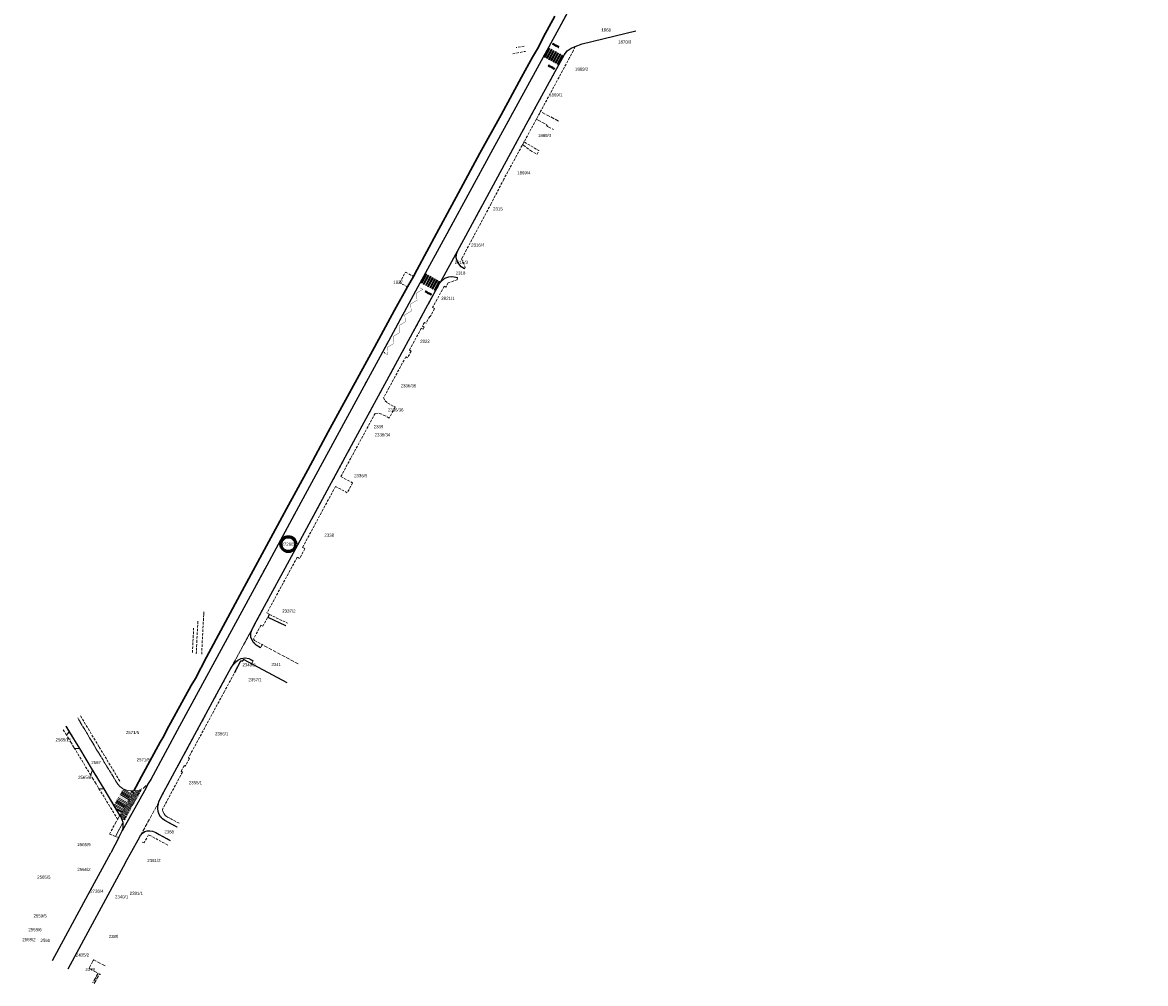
# Model space of a CAD drawing. Header units: metres. Extents: x 6420893 to 6543334, y 5684236 to 5790819.
# Tile 1 of 24: x 6420893 to 6421347, y 5789696 to 5790084. Entities that reach past the tile are written whole.
import ezdxf
from ezdxf.enums import TextEntityAlignment as Align

# ---------------------------------------------------------------- set-up
doc = ezdxf.new("R2010")
doc.units = ezdxf.units.M
doc.linetypes.add('PRZER2-1', pattern=[3, 2, -1])
doc.linetypes.add('PRZER3-1', pattern=[4, 3, -1])
for name, color, linetype, lineweight in [('DR_działki_inwestycyjne', 1, 'Continuous', 60), ('DR_istn_obrzeże', 6, 'Continuous', 30), ('GSLKRW', 7, 'Continuous', 25), ('GSSKOA', 7, 'PRZER3-1', 18), ('GSSKOD', 7, 'PRZER2-1', 18)]:
    doc.layers.add(name, color=color, linetype=linetype, lineweight=lineweight)
for name, color, linetype in [('DR_H_nawierzchnia sciezki rowerowej', 1, 'Continuous'), ('gaPoziome', 7, 'Continuous'), ('zzz.gaHSDomyslna', 7, 'Continuous')]:
    doc.layers.add(name, color=color, linetype=linetype)
doc.layers.add('GESDZI_O', color=7, linetype='Continuous', lineweight=18, true_color=0x008000)
doc.styles.add('GEO-INFO', font='arial.ttf')

# ---------------------------------------------------------------- blocks, each defined once
blk = doc.blocks.new('gaHSPos')
at = {"color": 0, "linetype": 'Continuous', "lineweight": 0}
blk.add_point((0, 0), dxfattribs=at)
blk = doc.blocks.new('*U50')
at = {"layer": 'zzz.gaHSDomyslna'}
for points in [[(-5.27, 2.87), (-7.19, -0.65), (-7.62, -0.41), (-5.71, 3.11)], [(-4.39, 2.39), (-6.31, -1.12), (-6.75, -0.88), (-4.83, 2.63)], [(-3.51, 1.91), (-5.43, -1.6), (-5.87, -1.36), (-3.95, 2.15)], [(-2.64, 1.43), (-4.55, -2.08), (-4.99, -1.84), (-3.07, 1.67)], [(-1.76, 0.96), (-3.67, -2.56), (-4.11, -2.32), (-2.2, 1.19)], [(-0.88, 0.48), (-2.79, -3.03), (-3.23, -2.8), (-1.32, 0.72)], [(0, 0), (-1.91, -3.51), (-2.35, -3.27), (-0.44, 0.24)]]:
    blk.add_hatch(color=253, dxfattribs=at).paths.add_polyline_path(points)
at = {"layer": 'zzz.gaHSDomyslna', "color": 253, "linetype": 'Continuous', "lineweight": 0}
for points in [[(-5.27, 2.87), (-7.19, -0.65), (-7.62, -0.41), (-5.71, 3.11), (-5.27, 2.87)], [(-4.39, 2.39), (-6.31, -1.12), (-6.75, -0.88), (-4.83, 2.63), (-4.39, 2.39)], [(-3.51, 1.91), (-5.43, -1.6), (-5.87, -1.36), (-3.95, 2.15), (-3.51, 1.91)], [(-2.64, 1.43), (-4.55, -2.08), (-4.99, -1.84), (-3.07, 1.67), (-2.64, 1.43)], [(-1.76, 0.96), (-3.67, -2.56), (-4.11, -2.32), (-2.2, 1.19), (-1.76, 0.96)], [(-0.88, 0.48), (-2.79, -3.03), (-3.23, -2.8), (-1.32, 0.72), (-0.88, 0.48)], [(0, 0), (-1.91, -3.51), (-2.35, -3.27), (-0.44, 0.24), (0, 0)]]:
    blk.add_lwpolyline(points, close=True, dxfattribs=at)
at = {"layer": 'zzz.gaHSDomyslna', "color": 253}
for p in [(-7.69, 0.01), (-1.53, -3.35)]:
    blk.add_blockref('gaHSPos', p, dxfattribs=at)
blk = doc.blocks.new('zk.P-14')
at = {"linetype": 'Continuous', "lineweight": 0}
blk.add_hatch(color=0, dxfattribs=at).paths.add_polyline_path([(0.375, -0.5), (0.375, 0), (-0.375, 0), (-0.375, -0.5)])
at = {"color": 0, "linetype": 'Continuous', "lineweight": 0}
blk.add_lwpolyline([(-0.375, 0), (0.375, 0), (0.375, -0.5), (-0.375, -0.5), (-0.375, 0)], dxfattribs=at)
blk = doc.blocks.new('*U51')
at = {"layer": 'zzz.gaHSDomyslna', "color": 253}
for p in [(0, 0), (3.04, -1.66, 10.18)]:
    blk.add_blockref('gaHSPos', p, dxfattribs=at)
at = {"layer": 'zzz.gaHSDomyslna', "color": 253, "rotation": 331.4615601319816}
for p in [(0.33, -0.18), (1.21, -0.66), (2.09, -1.13)]:
    blk.add_blockref('zk.P-14', p, dxfattribs=at)
blk = doc.blocks.new('*U53')
at = {"layer": 'zzz.gaHSDomyslna', "color": 253}
for p in [(-3.11, 1.69, 10.18), (0, 0)]:
    blk.add_blockref('gaHSPos', p, dxfattribs=at)
at = {"layer": 'zzz.gaHSDomyslna', "color": 253, "rotation": 151.4094788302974}
for p in [(-2.09, 1.14), (-1.21, 0.66), (-0.33, 0.18)]:
    blk.add_blockref('zk.P-14', p, dxfattribs=at)
blk = doc.blocks.new('A$C8d263936')
at = {"layer": 'GESDZI_O', "linetype": 'Continuous', "lineweight": 0, "style": 'GEO-INFO'}
for s, p in [('1676/4', (6421325.26, 5790486.18, 10.8)), ('3116', (6421293.63, 5790474.06, 10.8)), ('3132', (6421309.86, 5790471.23, 10.8)), ('3107/2', (6421295.31, 5790463.28, 10.8)), ('1918', (6421345.11, 5790462.26, 10.8)), ('1916/1', (6421335.52, 5790449.77, 10.8)), ('1723/4', (6421276.89, 5790448.2, 10.8)), ('1914', (6421316.92, 5790447.14, 10.8)), ('1916/2', (6421328.6, 5790440.28, 10.8)), ('1803', (6421259.25, 5790439.44, 10.8)), ('1724', (6421275.73, 5790436.27, 10.8)), ('1729', (6421272.38, 5790432.36, 10.8)), ('1915/5', (6421324.25, 5790415.28, 10.8)), ('1806/2', (6421264.82, 5790405.23, 10.8)), ('1912', (6421310.97, 5790402.33, 10.8)), ('1913/2', (6421317.91, 5790401.7, 10.8)), ('1807', (6421241.5, 5790387.62, 10.8)), ('1828', (6421259.06, 5790386.29, 10.8)), ('1917/7', (6421327.66, 5790388.74, 10.8)), ('1857/1', (6421306.71, 5790370.22, 10.8)), ('1858/2', (6421270.73, 5790344.26, 10.8)), ('1832/3', (6421240.57, 5790338.29, 10.8)), ('1832/4', (6421227.83, 5790316.28, 10.8)), ('1855/1', (6421249.74, 5790310.97, 10.8)), ('1831', (6421219.52, 5790300.95, 10.8)), ('1854/2', (6421241.87, 5790282.47, 10.8)), ('1829/1', (6421188.97, 5790266.65, 10.8)), ('1853', (6421244.52, 5790262.5, 10.8)), ('1852/1', (6421242.5, 5790250.36, 10.8)), ('1852/2', (6421246.98, 5790251.34, 10.8)), ('1841/3', (6421207.52, 5790231.91, 10.8)), ('1842/2', (6421202.44, 5790222.04, 10.8)), ('1839/2', (6421189.55, 5790200.41, 10.8)), ('1829/3', (6421161.77, 5790194.19, 10.8)), ('1839/1', (6421178.56, 5790180.53, 10.8)), ('1838/2', (6421168.81, 5790162.97, 10.8)), ('1838/3', (6421159.83, 5790146.93, 10.8)), ('1835', (6421150.59, 5790131.26, 10.8)), ('1834', (6421138.37, 5790107.53, 10.8)), ('1867', (6421130.59, 5790089.17, 10.8)), ('1868', (6421129.08, 5790081.37, 10.8)), ('1870/3', (6421136.58, 5790076.5, 10.8)), ('1869/2', (6421119.14, 5790065.55, 10.8)), ('1869/3', (6421104.2, 5790038.73, 10.8)), ('1869/4', (6421095.81, 5790023.66, 10.8)), ('2315', (6421085.37, 5790009.07, 10.8)), ('2316/4', (6421077.23, 5789994.5, 10.8)), ('2318', (6421070.28, 5789983.17, 10.8)), ('1827', (6421045.03, 5789979.47, 10.8)), ('2821/1', (6421065.18, 5789972.96, 10.8)), ('2822', (6421055.88, 5789955.59, 10.8)), ('2336/35', (6421049.23, 5789937.63, 10.8)), ('2336/36', (6421044.06, 5789927.88, 10.8)), ('2336/34', (6421038.71, 5789917.81, 10.8)), ('2336/5', (6421029.95, 5789901.29, 10.8)), ('2338', (6421017.2, 5789877.28, 10.8)), ('2337/2', (6421000.94, 5789846.63, 10.8)), ('2341', (6420995.81, 5789825.03, 10.8)), ('2357/1', (6420987.25, 5789818.89, 10.8)), ('2571/5', (6420937.75, 5789797.52, 10.8)), ('2356/1', (6420973.79, 5789797.01, 10.8)), ('2565/11', (6420909.85, 5789794.6, 10.8)), ('2567', (6420923.07, 5789785.43, 10.8)), ('2565/8', (6420918.46, 5789779.42, 10.8)), ('2355/1', (6420963.2, 5789777.27, 10.8)), ('2368', (6420952.56, 5789757.41, 10.8)), ('2565/9', (6420918.15, 5789752.26, 10.8)), ('2381/2', (6420946.4, 5789745.86, 10.8)), ('2726/4', (6420923.36, 5789733.44, 10.8)), ('2381/1', (6420939.31, 5789732.59, 10.8)), ('2559/5', (6420900.44, 5789723.47, 10.8)), ('2559/6', (6420898.38, 5789717.89, 10.8)), ('2380', (6420930.1, 5789715.17, 10.8)), ('2559/2', (6420895.95, 5789713.86, 10.8)), ('2560', (6420902.55, 5789713.57, 10.8)), ('2435/2', (6420917.58, 5789707.68, 10.8)), ('2379', (6420920.65, 5789701.77, 10.8))]:
    blk.add_text(s, height=1.25, dxfattribs=at).set_placement(p, align=Align.MIDDLE_CENTER)
for s, p in [('1676/3', (6421324.84, 5790478.83, 10.8)), ('1721/2', (6421283.42, 5790446.52, 10.8)), ('3107/1', (6421299.97, 5790443.49, 10.8)), ('1722', (6421294.51, 5790435.26, 10.8)), ('1915/3', (6421320.51, 5790432.36, 10.8)), ('1723/1', (6421287.01, 5790429, 10.8)), ('1806/3', (6421279.31, 5790418.79, 10.8)), ('1806/4', (6421277.41, 5790415.64, 10.8)), ('1856/1', (6421303.73, 5790409.95, 10.8)), ('1856/3', (6421302.67, 5790403.98, 10.8)), ('1856/4', (6421295.8, 5790385.52, 10.8)), ('1832/5', (6421249.3, 5790365.39, 10.8)), ('1832/6', (6421237.6, 5790360.33, 10.8)), ('1857/2', (6421277.82, 5790356.66, 10.8)), ('1855/2', (6421265.59, 5790337.34, 10.8)), ('1854/1', (6421237.6, 5790281.79, 10.8)), ('1830/1', (6421201.78, 5790278.73, 10.8)), ('1841/1', (6421230.31, 5790268.07, 10.8)), ('1841/2', (6421221.82, 5790248.64, 10.8)), ('1840', (6421196.36, 5790215.35, 10.8)), ('1833', (6421180.87, 5790207.47, 10.8)), ('1839/3', (6421181.58, 5790191.86, 10.8)), ('1838/4', (6421162.06, 5790156, 10.8)), ('1869/1', (6421108.73, 5790055.17, 10.8)), ('2316/3', (6421070.57, 5789987.53, 10.8)), ('2339', (6421037.13, 5789921.1, 10.8)), ('2726/5', (6421000.59, 5789873.65, 10.8)), ('2340/2', (6420984.83, 5789824.89, 10.8)), ('2571/6', (6420942.1, 5789786.58, 10.8)), ('2565/2', (6420918.15, 5789742.26, 10.8)), ('2565/5', (6420901.95, 5789739.13, 10.8)), ('2340/1', (6420933.35, 5789731.19, 10.8))]:
    blk.add_text(s, height=1.25, dxfattribs=at).set_placement(p, align=Align.MIDDLE)
blk = doc.blocks.new('*U85')
at = {"layer": 'zzz.gaHSDomyslna'}
for points in [[(-5.27, 2.88), (-3.35, 6.39), (-3.79, 6.63), (-5.7, 3.12)], [(-4.39, 2.4), (-2.47, 5.91), (-2.91, 6.15), (-4.83, 2.64)], [(-3.51, 1.92), (-1.59, 5.43), (-2.03, 5.67), (-3.95, 2.16)], [(-2.63, 1.44), (-0.71, 4.96), (-1.15, 5.19), (-3.07, 1.68)], [(-1.76, 0.96), (0.17, 4.48), (-0.27, 4.72), (-2.19, 1.2)], [(-0.88, 0.48), (1.05, 4), (0.61, 4.24), (-1.32, 0.72)], [(0, 0), (1.93, 3.52), (1.49, 3.76), (-0.44, 0.24)]]:
    blk.add_hatch(color=253, dxfattribs=at).paths.add_polyline_path(points)
at = {"layer": 'zzz.gaHSDomyslna', "color": 253, "linetype": 'Continuous', "lineweight": 0}
for points in [[(-5.27, 2.88), (-3.35, 6.39), (-3.79, 6.63), (-5.7, 3.12), (-5.27, 2.88)], [(-4.39, 2.4), (-2.47, 5.91), (-2.91, 6.15), (-4.83, 2.64), (-4.39, 2.4)], [(-3.51, 1.92), (-1.59, 5.43), (-2.03, 5.67), (-3.95, 2.16), (-3.51, 1.92)], [(-2.63, 1.44), (-0.71, 4.96), (-1.15, 5.19), (-3.07, 1.68), (-2.63, 1.44)], [(-1.76, 0.96), (0.17, 4.48), (-0.27, 4.72), (-2.19, 1.2), (-1.76, 0.96)], [(-0.88, 0.48), (1.05, 4), (0.61, 4.24), (-1.32, 0.72), (-0.88, 0.48)], [(0, 0), (1.93, 3.52), (1.49, 3.76), (-0.44, 0.24), (0, 0)]]:
    blk.add_lwpolyline(points, close=True, dxfattribs=at)
at = {"layer": 'zzz.gaHSDomyslna', "color": 253}
for p in [(-5.94, 3.25), (0.24, -0.13)]:
    blk.add_blockref('gaHSPos', p, dxfattribs=at)
blk = doc.blocks.new('*U91')
at = {"layer": 'zzz.gaHSDomyslna', "color": 253}
blk.add_lwpolyline([(-13.67, -26.72, 0.12, 0.12, 0), (-12.35, -27.43, 0.12, 0.12, 0), (-12.47, -24.52, 0.12, 0.12, 0), (-9.96, -23.04, 0.12, 0.12, 0), (-10.08, -20.13, 0.12, 0.12, 0), (-7.57, -18.65, 0.12, 0.12, 0), (-7.7, -15.73, 0.12, 0.12, 0), (-5.19, -14.25, 0.12, 0.12, 0), (-5.31, -11.34, 0.12, 0.12, 0), (-2.8, -9.86, 0.12, 0.12, 0), (-2.92, -6.95, 0.12, 0.12, 0), (-0.41, -5.47, 0.12, 0.12, 0), (-0.53, -2.55, 0.12, 0.12, 0), (1.98, -1.07, 0.12, 0.12, 0), (0.66, -0.36, 0.12, 0.12, 0)], format="xyseb", dxfattribs=at)
for p in [(0, 0), (-13.67, -26.72)]:
    blk.add_blockref('gaHSPos', p, dxfattribs=at)
blk = doc.blocks.new('*U92')
at = {"layer": 'zzz.gaHSDomyslna', "color": 253}
for p in [(0, 0), (3.09, -1.69)]:
    blk.add_blockref('gaHSPos', p, dxfattribs=at)
at = {"layer": 'zzz.gaHSDomyslna', "color": 253, "rotation": 331.3428825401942}
for p in [(0.33, -0.18), (1.21, -0.66), (2.08, -1.14)]:
    blk.add_blockref('zk.P-14', p, dxfattribs=at)

msp = doc.modelspace()

# ---------------------------------------------------------------- hatches: boundary and pattern name
at = {"layer": 'DR_H_nawierzchnia sciezki rowerowej', "transparency": 33554687}
h = msp.add_hatch(dxfattribs=at)
h.set_pattern_fill('DOTS', color=256, scale=0.1, angle=-209.62229)
h.set_pattern_definition([(150.3777126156, (-2162928.80754, 7286551.3543), (-0.147467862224, -0.0987683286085), [0, -0.15875])])
h.paths.add_polyline_path([(6420932.938, 5789763.693), (6420938.926, 5789774.019), (6420940.18, 5789774.12), (6420940.931, 5789774.456), (6420933.758, 5789761.855), (6420933.62, 5789762.3)])
at = {"layer": 'zzz.gaHSDomyslna'}
h = msp.add_hatch(color=253, dxfattribs=at)
h.paths.add_polyline_path([(6420939.504, 5789770.938), (6420939.751, 5789771.372), (6420939.319, 5789771.623), (6420939.071, 5789771.189)])
h.paths.add_polyline_path([(6420937.553, 5789772.647), (6420937.302, 5789772.215), (6420937.735, 5789771.964), (6420937.986, 5789772.397)])
h.paths.add_polyline_path([(6420934.006, 5789774.704), (6420933.755, 5789774.272), (6420937.216, 5789772.265), (6420937.466, 5789772.698)])
for points in [[(6420940.988, 5789773.545), (6420941.236, 5789773.98), (6420940.803, 5789774.23), (6420940.556, 5789773.796)], [(6420940.494, 5789772.676), (6420940.741, 5789773.111), (6420940.308, 5789773.361), (6420940.061, 5789772.927)], [(6420934.371, 5789762.933), (6420934.124, 5789762.498), (6420934.556, 5789762.247), (6420934.804, 5789762.682)]]:
    msp.add_hatch(color=253, dxfattribs=at).paths.add_polyline_path(points)
h = msp.add_hatch(color=253, dxfattribs=at)
h.paths.add_polyline_path([(6420937.03, 5789766.593), (6420937.278, 5789767.027), (6420936.845, 5789767.278), (6420936.598, 5789766.843)])
h.paths.add_polyline_path([(6420935.045, 5789768.322), (6420934.794, 5789767.89), (6420935.226, 5789767.639), (6420935.477, 5789768.071)])
h.paths.add_polyline_path([(6420931.498, 5789770.379), (6420931.247, 5789769.946), (6420934.707, 5789767.94), (6420934.958, 5789768.372)])
h = msp.add_hatch(color=253, dxfattribs=at)
h.paths.add_polyline_path([(6420937.525, 5789767.462), (6420937.772, 5789767.896), (6420937.34, 5789768.147), (6420937.092, 5789767.713)])
h.paths.add_polyline_path([(6420935.546, 5789769.187), (6420935.295, 5789768.755), (6420935.728, 5789768.504), (6420935.979, 5789768.936)])
h.paths.add_polyline_path([(6420932, 5789771.244), (6420931.749, 5789770.811), (6420935.209, 5789768.805), (6420935.46, 5789769.237)])
h = msp.add_hatch(color=253, dxfattribs=at)
h.paths.add_polyline_path([(6420938.02, 5789768.331), (6420938.267, 5789768.765), (6420937.835, 5789769.016), (6420937.587, 5789768.582)])
h.paths.add_polyline_path([(6420936.048, 5789770.052), (6420935.797, 5789769.62), (6420936.23, 5789769.369), (6420936.481, 5789769.801)])
h.paths.add_polyline_path([(6420932.501, 5789772.109), (6420932.25, 5789771.676), (6420935.711, 5789769.67), (6420935.961, 5789770.102)])
h = msp.add_hatch(color=253, dxfattribs=at)
h.paths.add_polyline_path([(6420938.514, 5789769.2), (6420938.762, 5789769.634), (6420938.329, 5789769.885), (6420938.082, 5789769.451)])
h.paths.add_polyline_path([(6420936.55, 5789770.917), (6420936.299, 5789770.485), (6420936.731, 5789770.234), (6420936.982, 5789770.666)])
h.paths.add_polyline_path([(6420933.003, 5789772.974), (6420932.752, 5789772.542), (6420936.212, 5789770.535), (6420936.463, 5789770.967)])
h = msp.add_hatch(color=253, dxfattribs=at)
h.paths.add_polyline_path([(6420939.009, 5789770.069), (6420939.257, 5789770.503), (6420938.824, 5789770.754), (6420938.577, 5789770.32)])
h.paths.add_polyline_path([(6420937.051, 5789771.782), (6420936.8, 5789771.35), (6420937.233, 5789771.099), (6420937.484, 5789771.531)])
h.paths.add_polyline_path([(6420933.505, 5789773.839), (6420933.254, 5789773.407), (6420936.714, 5789771.4), (6420936.965, 5789771.832)])
h = msp.add_hatch(color=253, dxfattribs=at)
h.paths.add_polyline_path([(6420939.999, 5789771.807), (6420940.246, 5789772.242), (6420939.814, 5789772.492), (6420939.566, 5789772.058)])
h.paths.add_polyline_path([(6420937.717, 5789773.13), (6420937.968, 5789773.563), (6420937.346, 5789773.923), (6420937.099, 5789773.489)])
h.paths.add_polyline_path([(6420938.055, 5789773.512), (6420937.804, 5789773.08), (6420938.236, 5789772.829), (6420938.487, 5789773.262)])
h = msp.add_hatch(color=253, dxfattribs=at)
h.paths.add_polyline_path([(6420936.041, 5789764.855), (6420936.288, 5789765.289), (6420935.855, 5789765.54), (6420935.608, 5789765.105)])
h.paths.add_polyline_path([(6420934.041, 5789766.592), (6420933.79, 5789766.159), (6420934.223, 5789765.909), (6420934.474, 5789766.341)])
h.paths.add_polyline_path([(6420930.495, 5789768.649), (6420930.244, 5789768.216), (6420933.704, 5789766.21), (6420933.955, 5789766.642)])
h = msp.add_hatch(color=253, dxfattribs=at)
h.paths.add_polyline_path([(6420936.535, 5789765.724), (6420936.783, 5789766.158), (6420936.35, 5789766.409), (6420936.103, 5789765.974)])
h.paths.add_polyline_path([(6420934.543, 5789767.457), (6420934.292, 5789767.024), (6420934.725, 5789766.774), (6420934.976, 5789767.206)])
h.paths.add_polyline_path([(6420930.996, 5789769.514), (6420930.745, 5789769.081), (6420934.206, 5789767.075), (6420934.456, 5789767.507)])
h = msp.add_hatch(color=253, dxfattribs=at)
h.paths.add_polyline_path([(6420935.546, 5789763.985), (6420935.793, 5789764.42), (6420935.361, 5789764.671), (6420935.113, 5789764.236)])
h.paths.add_polyline_path([(6420933.54, 5789765.727), (6420933.289, 5789765.294), (6420933.721, 5789765.044), (6420933.972, 5789765.476)])
h.paths.add_polyline_path([(6420933.202, 5789765.345), (6420933.453, 5789765.777), (6420931.771, 5789766.752), (6420931.524, 5789766.318)])
h = msp.add_hatch(color=253, dxfattribs=at)
h.paths.add_polyline_path([(6420934.866, 5789763.802), (6420934.619, 5789763.367), (6420935.051, 5789763.116), (6420935.298, 5789763.551)])
h.paths.add_polyline_path([(6420933.038, 5789764.862), (6420932.787, 5789764.429), (6420933.22, 5789764.178), (6420933.471, 5789764.611)])

# ---------------------------------------------------------------- linework, layer by layer
at = {"layer": 'DR_działki_inwestycyjne'}
msp.add_circle((6421000.694, 5789873.641), 3, dxfattribs=at)
at = {"layer": 'DR_istn_obrzeże'}
msp.add_lwpolyline([(6421108.37, 5790086.98), (6421103.81, 5790078.59), (6421101.7, 5790074.41), (6421099.26, 5790070.32), (6421099.26, 5790070.32), (6421094.94, 5790062.32), (6421086.62, 5790047.06), (6421078.1, 5790031.54), (6421069.42, 5790015.56), (6421060.51, 5789999.19), (6421052.68, 5789984.58), (6421051.24, 5789981.77), (6421048.88, 5789977.54), (6421043.62, 5789968.12), (6421035.49, 5789953.17), (6421025.47, 5789934.77), (6421016.84, 5789918.95), (6421008.58, 5789903.72), (6420999.98, 5789887.88), (6420991.93, 5789873), (6420982.11, 5789854.81), (6420967.66, 5789827.98), (6420963.18, 5789819.39), (6420961.42, 5789816.51), (6420951.69, 5789798.65), (6420950.41, 5789796.11), (6420948.97, 5789793.69), (6420941.42, 5789779.74), (6420939.09, 5789775.4), (6420938.32, 5789773.97)], dxfattribs=at)
at = {"layer": 'GSLKRW', "linetype": 'Continuous', "lineweight": 25, "elevation": 10.18}
for points in [[(6421195.82, 5790239.68), (6421179.4, 5790209.44), (6421161.89, 5790177.28), (6421135.48, 5790128.74), (6421117.94, 5790096.62), (6421100.38, 5790064.4), (6421082.56, 5790031.74), (6421065.53, 5790000.47), (6421053.05, 5789977.59), (6421041.12, 5789955.61), (6421023.81, 5789923.78), (6421007.52, 5789893.64), (6420990.23, 5789861.75), (6420974.45, 5789832.6), (6420956.81, 5789800.07), (6420945.16, 5789778.57), (6420944.15, 5789776.96), (6420943.3, 5789775.21), (6420933.6, 5789757.81)], [(6421116.54, 5790074.7), (6421119.38, 5790075.7), (6421141.016, 5790081.021)], [(6420989.467, 5789831.742), (6420987.755, 5789832.781), (6420986.65, 5789833.95), (6420985.91, 5789835.16), (6420985.62, 5789836.02), (6420985.51, 5789836.85), (6420985.59, 5789837.78), (6420986.21, 5789839.58), (6420987.76, 5789842.39), (6421004.51, 5789873.36), (6421020.08, 5789902.08), (6421024.66, 5789910.59), (6421039.68, 5789938.28), (6421057.09, 5789970.3), (6421061.79, 5789978.9), (6421062.13, 5789979.42), (6421068.98, 5789992.02), (6421085.27, 5790022.04), (6421098.58, 5790046.41), (6421112.23, 5790071.51), (6421113.36, 5790072.89), (6421114.96, 5790073.95), (6421116.54, 5790074.7)], [(6421071.9, 5789984.86), (6421070.54, 5789985.68), (6421069.13, 5789987.38), (6421068.54, 5789989.26), (6421068.57, 5789990.82), (6421068.98, 5789992.02)], [(6421062.13, 5789979.42), (6421063.96, 5789981.05), (6421065.49, 5789981.67), (6421067.07, 5789981.8), (6421069.07, 5789981.3)], [(6420999.738, 5789840.608), (6420992.54, 5789844.05)], [(6420948.39, 5789769.5), (6420949.54, 5789771.89), (6420956.63, 5789784.97), (6420972.83, 5789814.93), (6420977.663, 5789823.834), (6420978.524, 5789825.033), (6420979.564, 5789826.116), (6420980.37, 5789826.725), (6420981.717, 5789827.402), (6420983.215, 5789827.663), (6420984.735, 5789827.4), (6420986.507, 5789826.465)], [(6420979.125, 5789821.969), (6420981.579, 5789826.482), (6420982.394, 5789826.541), (6420982.751, 5789827.037), (6421000.085, 5789817.725)], [(6420932.28, 5789755.19), (6420933.6, 5789757.81), (6420933.93, 5789758.86), (6420934.06, 5789760.08), (6420933.96, 5789761.2), (6420933.62, 5789762.3), (6420933.01, 5789763.56), (6420932.66, 5789764.21), (6420930.83, 5789767.29), (6420926.27, 5789774.76), (6420921.62, 5789782.47), (6420916.43, 5789791.05), (6420912.31, 5789797.88), (6420910.977, 5789800.092)], [(6420955.823, 5789759.296), (6420950.79, 5789761.99), (6420949.86, 5789762.68), (6420949.14, 5789763.5), (6420948.55, 5789764.49), (6420948.13, 5789765.65), (6420947.98, 5789766.88), (6420948.04, 5789767.92), (6420948.39, 5789769.5)], [(6420934.92, 5789745.01), (6420940.07, 5789754.17), (6420941.03, 5789755.9), (6420941.8, 5789756.86), (6420942.68, 5789757.53), (6420943.72, 5789757.86), (6420944.75, 5789757.86), (6420945.78, 5789757.64), (6420947.15, 5789757.1), (6420948.51, 5789756.39), (6420953.019, 5789753.977)], [(6420932.28, 5789755.19), (6420928.95, 5789748.91)], [(6420905.492, 5789705.438), (6420919.82, 5789732.04), (6420928.95, 5789748.91)], [(6420934.92, 5789745.01), (6420911.705, 5789702.001)]]:
    msp.add_lwpolyline(points, dxfattribs=at)
at = {"layer": 'GSSKOA', "linetype": 'PRZER3-1', "lineweight": 18, "ltscale": 0.5, "elevation": 10.18}
for points in [[(6421117.94, 5790096.62), (6421100.38, 5790064.4), (6421082.56, 5790031.74), (6421065.53, 5790000.47), (6421053.05, 5789977.59), (6421041.12, 5789955.61), (6421023.81, 5789923.78), (6421007.52, 5789893.64), (6420990.23, 5789861.75), (6420974.45, 5789832.6), (6420956.81, 5789800.07), (6420945.16, 5789778.57), (6420944.15, 5789776.96), (6420943.3, 5789775.21)], [(6420948.39, 5789769.5), (6420949.54, 5789771.89), (6420956.63, 5789784.97), (6420972.83, 5789814.93), (6420977.663, 5789823.834), (6420987.76, 5789842.39), (6421004.51, 5789873.36), (6421020.08, 5789902.08), (6421024.66, 5789910.59), (6421039.68, 5789938.28), (6421057.09, 5789970.3), (6421061.79, 5789978.9), (6421062.13, 5789979.42), (6421068.98, 5789992.02), (6421085.27, 5790022.04), (6421098.58, 5790046.41), (6421112.23, 5790071.51), (6421113.36, 5790072.89), (6421114.96, 5790073.95), (6421116.54, 5790074.7)], [(6421109.79, 5790044.555), (6421102.59, 5790048.4), (6421100.87, 5790045.32)], [(6421100.87, 5790045.32), (6421101.31, 5790045.08), (6421105.02, 5790043.06), (6421105.43, 5790042.36), (6421107.819, 5790041.128)], [(6421004.643, 5789825.226), (6420990.162, 5789833.042), (6420989.467, 5789831.742), (6420987.755, 5789832.781), (6420986.65, 5789833.95), (6420985.91, 5789835.16), (6420985.62, 5789836.02), (6420985.51, 5789836.85), (6420985.59, 5789837.78), (6420986.21, 5789839.58), (6420977.663, 5789823.834)], [(6420977.663, 5789823.834), (6420978.524, 5789825.033), (6420979.564, 5789826.116), (6420980.37, 5789826.725), (6420981.717, 5789827.402), (6420983.215, 5789827.663), (6420984.735, 5789827.4), (6420986.507, 5789826.465), (6420985.884, 5789825.354), (6421000.085, 5789817.725)], [(6420915.631, 5789803.438), (6420920.44, 5789795.45), (6420923.15, 5789790.88), (6420931.32, 5789777.47)], [(6420931.32, 5789777.47), (6420931.86, 5789776.67), (6420932.64, 5789775.76), (6420933.7, 5789774.97), (6420934.63, 5789774.53), (6420935.87, 5789774.16), (6420937.11, 5789773.95), (6420938.44, 5789773.98), (6420940.18, 5789774.12), (6420942.24, 5789775.04), (6420944.15, 5789776.96), (6420943.3, 5789775.21), (6420933.6, 5789757.81), (6420933.93, 5789758.86), (6420934.06, 5789760.08), (6420933.96, 5789761.2), (6420933.62, 5789762.3), (6420933.01, 5789763.56), (6420932.66, 5789764.21), (6420930.83, 5789767.29), (6420926.27, 5789774.76), (6420921.62, 5789782.47), (6420916.43, 5789791.05), (6420912.31, 5789797.88), (6420910.977, 5789800.092)], [(6420948.51, 5789756.39), (6420947.15, 5789757.1), (6420945.78, 5789757.64), (6420944.75, 5789757.86), (6420943.72, 5789757.86), (6420942.68, 5789757.53), (6420941.8, 5789756.86), (6420941.03, 5789755.9), (6420948.39, 5789769.5), (6420948.04, 5789767.92), (6420947.98, 5789766.88), (6420948.13, 5789765.65), (6420948.55, 5789764.49), (6420949.14, 5789763.5), (6420949.86, 5789762.68), (6420950.79, 5789761.99), (6420955.823, 5789759.296)], [(6420953.019, 5789753.977), (6420948.51, 5789756.39)], [(6420926.661, 5789703.243), (6420922.09, 5789705.72), (6420921.93, 5789705.41), (6420920.22, 5789702.16), (6420923.86, 5789700.35), (6420921.702, 5789696.469)], [(6420922.313, 5789696.132), (6420924.468, 5789700.005), (6420924.88, 5789699.776)]]:
    msp.add_lwpolyline(points, dxfattribs=at)
for points in [[(6420912.31, 5789797.88), (6420916.43, 5789791.05), (6420914.38, 5789791.11), (6420911.07, 5789796.51)], [(6420921.62, 5789782.47), (6420926.27, 5789774.76), (6420924.22, 5789774.85), (6420920.88, 5789780.31)]]:
    msp.add_lwpolyline(points, close=True, dxfattribs=at)
at = {"layer": 'GSSKOD', "linetype": 'PRZER2-1', "lineweight": 18, "ltscale": 0.5, "elevation": 10.18}
for points in [[(6421071.9, 5789984.86), (6421070.54, 5789985.68), (6421069.13, 5789987.38), (6421068.54, 5789989.26), (6421068.57, 5789990.82), (6421068.98, 5789992.02), (6421085.27, 5790022.04), (6421098.58, 5790046.41), (6421112.23, 5790071.51), (6421113.36, 5790072.89), (6421114.96, 5790073.95), (6421116.54, 5790074.7), (6421115.82, 5790073.04), (6421114.33, 5790070.23), (6421100.86, 5790045.25), (6421087.74, 5790021.1), (6421082.66, 5790011.25), (6421072.7, 5789992.65), (6421070.71, 5789988.84), (6421072.14, 5789985.58)], [(6421095.87, 5790036.17), (6421095.78, 5790035.94), (6421095.36, 5790035.14), (6421095.21, 5790034.98), (6421095.66, 5790034.76), (6421098.51, 5790032.64), (6421101.22, 5790031.13), (6421101.93, 5790032.66), (6421100.82, 5790033.24), (6421096.31, 5790035.93)], [(6420986.65, 5789833.95), (6420985.91, 5789835.16), (6420985.62, 5789836.02), (6420985.51, 5789836.85), (6420985.59, 5789837.78), (6420986.21, 5789839.58), (6420987.76, 5789842.39), (6421004.51, 5789873.36), (6421020.08, 5789902.08), (6421024.66, 5789910.59), (6421039.68, 5789938.28), (6421057.09, 5789970.3), (6421061.79, 5789978.9), (6421062.13, 5789979.42), (6421063.96, 5789981.05), (6421065.49, 5789981.67), (6421067.07, 5789981.8), (6421069.07, 5789981.3), (6421068.93, 5789980.45), (6421065.27, 5789979.18), (6421064.33, 5789977.47), (6421063.66, 5789977.83), (6421058.98, 5789969.26), (6421059.77, 5789968.81), (6421058, 5789965.56), (6421057.82, 5789965.66), (6421056.33, 5789962.93), (6421055.7, 5789963.25), (6421054.89, 5789961.75), (6421055.63, 5789961.34), (6421055.15, 5789960.47), (6421054.41, 5789960.86), (6421049.62, 5789952.04), (6421050.32, 5789951.63), (6421048.86, 5789948.96), (6421048.18, 5789949.35), (6421041.42, 5789936.9), (6421039.16, 5789932.71), (6421039.82, 5789931.58), (6421040.84, 5789930.65), (6421043.85, 5789928.98), (6421041.48, 5789924.57), (6421039.83, 5789925.47), (6421038.42, 5789926.17), (6421036.96, 5789926.51), (6421035.77, 5789926.47), (6421026.54, 5789909.47), (6421025.94, 5789908.4), (6421021.93, 5789900.94), (6421026.68, 5789898.36), (6421024.5, 5789894.42), (6421019.77, 5789896.98), (6421006.45, 5789872.34), (6421007.4, 5789871.79), (6421005.25, 5789867.86), (6421004.29, 5789868.38), (6420992.07, 5789845.85), (6420993.01, 5789845.29), (6420990.4, 5789840.46), (6420989.62, 5789840.88), (6420986.67, 5789835.37), (6420987.08, 5789834.69), (6420990.162, 5789833.042), (6420989.467, 5789831.742), (6420987.755, 5789832.781)], [(6420921.62, 5789782.47), (6420920.88, 5789780.31), (6420914.38, 5789791.11), (6420916.43, 5789791.05)], [(6420932.66, 5789764.21), (6420931.75, 5789762.46), (6420929.42, 5789766.41), (6420924.22, 5789774.85), (6420926.27, 5789774.76), (6420930.83, 5789767.29)], [(6420930.92, 5789755.56), (6420928.44, 5789756.47), (6420930.77, 5789760.81), (6420931.75, 5789762.46), (6420932.66, 5789764.21), (6420933.01, 5789763.56), (6420933.62, 5789762.3), (6420933.96, 5789761.2), (6420933.14, 5789759.78)], [(6420932.28, 5789755.19), (6420930.92, 5789755.56), (6420933.14, 5789759.78), (6420933.96, 5789761.2), (6420934.06, 5789760.08), (6420933.93, 5789758.86), (6420933.6, 5789757.81)]]:
    msp.add_lwpolyline(points, close=True, dxfattribs=at)
for points in [[(6421095.968, 5790074.859), (6421092.709, 5790074.258)], [(6421091.375, 5790071.779), (6421096.51, 5790072.73)], [(6421048.881, 5789977.541), (6421045.72, 5789979.26), (6421048.03, 5789983.58), (6421051.242, 5789981.774)], [(6420964.192, 5789842.485), (6420963.76, 5789834.71), (6420963.51, 5789829.3)], [(6420966.575, 5789846.257), (6420966.52, 5789845.2), (6420965.96, 5789834.61), (6420965.73, 5789829.18)], [(6420992.54, 5789844.05), (6420993.11, 5789845.2), (6421000.331, 5789841.763)], [(6420999.738, 5789840.608), (6420992.54, 5789844.05)], [(6420961.99, 5789829.85), (6420962.449, 5789839.727)], [(6420948.39, 5789769.5), (6420949.54, 5789771.89), (6420956.63, 5789784.97), (6420972.83, 5789814.93), (6420977.663, 5789823.834), (6420978.524, 5789825.033), (6420979.564, 5789826.116), (6420980.37, 5789826.725), (6420981.717, 5789827.402), (6420983.215, 5789827.663), (6420984.735, 5789827.4), (6420986.507, 5789826.465), (6420985.884, 5789825.354), (6420982.751, 5789827.037), (6420982.394, 5789826.541), (6420981.579, 5789826.482), (6420974.86, 5789814.07), (6420960.33, 5789787.25), (6420960.76, 5789787.02), (6420959.09, 5789783.94), (6420958.66, 5789784.16), (6420957.43, 5789781.89), (6420957.96, 5789781.58), (6420950.9, 5789768.45)], [(6420938.44, 5789773.98), (6420937.11, 5789773.95), (6420935.87, 5789774.16), (6420934.63, 5789774.53), (6420933.7, 5789774.97), (6420932.64, 5789775.76), (6420931.86, 5789776.67), (6420931.32, 5789777.47), (6420923.15, 5789790.88), (6420920.44, 5789795.45), (6420915.631, 5789803.438)], [(6420916.759, 5789804.25), (6420924.35, 5789791.61), (6420932.14, 5789778.74), (6420932.98, 5789777.49)], [(6420912.31, 5789797.88), (6420911.07, 5789796.51), (6420909.547, 5789799.064)], [(6420910.977, 5789800.092), (6420912.31, 5789797.88)], [(6420955.823, 5789759.296), (6420950.79, 5789761.99), (6420949.86, 5789762.68), (6420949.14, 5789763.5), (6420948.55, 5789764.49), (6420948.13, 5789765.65), (6420947.98, 5789766.88), (6420948.04, 5789767.92), (6420948.39, 5789769.5)], [(6420950.9, 5789768.45), (6420949.82, 5789766.39), (6420950.07, 5789765.57), (6420950.49, 5789764.7), (6420951.16, 5789763.93), (6420951.96, 5789763.39), (6420953.05, 5789762.8), (6420956.656, 5789760.875)], [(6420952.017, 5789752.075), (6420944.25, 5789756.22), (6420942.45, 5789752.98), (6420941.71, 5789753.28)]]:
    msp.add_lwpolyline(points, dxfattribs=at)
at = {"layer": 'zzz.gaHSDomyslna', "color": 253, "linetype": 'Continuous', "lineweight": 0, "elevation": 10.18}
for points in [[(6420937.216, 5789772.265), (6420933.755, 5789774.272)], [(6420934.006, 5789774.704), (6420937.466, 5789772.698)], [(6420940.803, 5789774.23), (6420941.236, 5789773.98)], [(6420934.707, 5789767.94), (6420931.247, 5789769.946)], [(6420931.498, 5789770.379), (6420934.958, 5789768.372)], [(6420935.209, 5789768.805), (6420931.749, 5789770.811)], [(6420932, 5789771.244), (6420935.46, 5789769.237)], [(6420936.212, 5789770.535), (6420932.752, 5789772.542)], [(6420933.003, 5789772.974), (6420936.463, 5789770.967)], [(6420936.714, 5789771.4), (6420933.254, 5789773.407)], [(6420933.505, 5789773.839), (6420936.965, 5789771.832)], [(6420936.23, 5789769.369), (6420935.797, 5789769.62)], [(6420936.048, 5789770.052), (6420936.481, 5789769.801)], [(6420936.731, 5789770.234), (6420936.299, 5789770.485)], [(6420936.55, 5789770.917), (6420936.982, 5789770.666)], [(6420937.233, 5789771.099), (6420936.8, 5789771.35)], [(6420937.051, 5789771.782), (6420937.484, 5789771.531)], [(6420937.717, 5789773.13), (6420937.099, 5789773.489), (6420937.346, 5789773.923), (6420937.968, 5789773.563)], [(6420937.735, 5789771.964), (6420937.302, 5789772.215)], [(6420937.553, 5789772.647), (6420937.986, 5789772.397)], [(6420938.236, 5789772.829), (6420937.804, 5789773.08)], [(6420938.055, 5789773.512), (6420938.487, 5789773.262)], [(6420938.329, 5789769.885), (6420938.762, 5789769.634)], [(6420939.009, 5789770.069), (6420938.577, 5789770.32)], [(6420938.824, 5789770.754), (6420939.257, 5789770.503)], [(6420939.504, 5789770.938), (6420939.071, 5789771.189)], [(6420939.319, 5789771.623), (6420939.751, 5789771.372)], [(6420939.999, 5789771.807), (6420939.566, 5789772.058)], [(6420939.814, 5789772.492), (6420940.246, 5789772.242)], [(6420940.494, 5789772.676), (6420940.061, 5789772.927)], [(6420940.308, 5789773.361), (6420940.741, 5789773.111)], [(6420940.988, 5789773.545), (6420940.556, 5789773.796)], [(6420933.704, 5789766.21), (6420930.244, 5789768.216)], [(6420930.495, 5789768.649), (6420933.955, 5789766.642)], [(6420934.206, 5789767.075), (6420930.745, 5789769.081)], [(6420930.996, 5789769.514), (6420934.456, 5789767.507)], [(6420933.202, 5789765.345), (6420931.524, 5789766.318), (6420931.771, 5789766.752), (6420933.453, 5789765.777)], [(6420933.721, 5789765.044), (6420933.289, 5789765.294)], [(6420933.54, 5789765.727), (6420933.972, 5789765.476)], [(6420934.223, 5789765.909), (6420933.79, 5789766.159)], [(6420934.041, 5789766.592), (6420934.474, 5789766.341)], [(6420934.725, 5789766.774), (6420934.292, 5789767.024)], [(6420934.543, 5789767.457), (6420934.976, 5789767.206)], [(6420935.226, 5789767.639), (6420934.794, 5789767.89)], [(6420935.045, 5789768.322), (6420935.477, 5789768.071)], [(6420935.728, 5789768.504), (6420935.295, 5789768.755)], [(6420935.546, 5789769.187), (6420935.979, 5789768.936)], [(6420936.041, 5789764.855), (6420935.608, 5789765.105)], [(6420935.855, 5789765.54), (6420936.288, 5789765.289)], [(6420936.535, 5789765.724), (6420936.103, 5789765.974)], [(6420936.35, 5789766.409), (6420936.783, 5789766.158)], [(6420937.03, 5789766.593), (6420936.598, 5789766.843)], [(6420936.845, 5789767.278), (6420937.278, 5789767.027)], [(6420937.525, 5789767.462), (6420937.092, 5789767.713)], [(6420937.34, 5789768.147), (6420937.772, 5789767.896)], [(6420938.02, 5789768.331), (6420937.587, 5789768.582)], [(6420937.835, 5789769.016), (6420938.267, 5789768.765)], [(6420938.514, 5789769.2), (6420938.082, 5789769.451)], [(6420933.22, 5789764.178), (6420932.787, 5789764.429)], [(6420933.038, 5789764.862), (6420933.471, 5789764.611)], [(6420934.371, 5789762.933), (6420934.804, 5789762.682), (6420934.556, 5789762.247), (6420934.124, 5789762.498)], [(6420934.866, 5789763.802), (6420935.298, 5789763.551), (6420935.051, 5789763.116), (6420934.619, 5789763.367)], [(6420935.546, 5789763.985), (6420935.113, 5789764.236)], [(6420935.361, 5789764.671), (6420935.793, 5789764.42)]]:
    msp.add_lwpolyline(points, dxfattribs=at)

# ---------------------------------------------------------------- block references
msp.add_blockref('A$C8d263936', (0, 0))
at = {"layer": 'gaPoziome'}
for name, p in [('*U50', (6421111.633, 5790070.937)), ('*U53', (6421109.765, 5790074.229)), ('*U51', (6421105.943, 5790067.201)), ('*U85', (6421059.989, 5789976.165)), ('*U91', (6421053.097, 5789977.653)), ('*U92', (6421056.176, 5789975.97))]:
    msp.add_blockref(name, p, dxfattribs=at)

doc.saveas('drawing.dxf')
